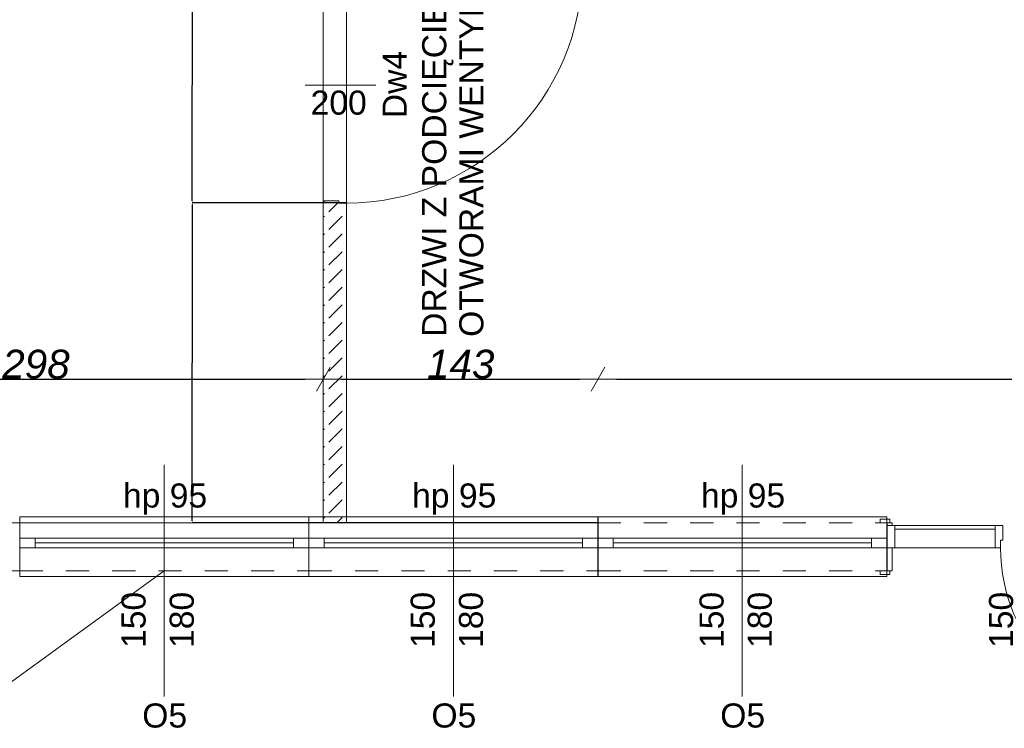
# Model space of a CAD drawing. Header units: millimetres. Extents: x 922208 to 1069538, y -182208 to -99877.
# Tile 242 of 256: x 972512 to 977619, y -118847 to -115170. Entities that reach past the tile are written whole.
import ezdxf

# ---------------------------------------------------------------- set-up
doc = ezdxf.new("R2010")
doc.units = ezdxf.units.MM
doc.header["$MEASUREMENT"] = 0
doc.linetypes.add('HIDDEN', pattern=[20, 10, -10])
doc.linetypes.add('Przerywana', pattern=[240, 120, -120])
for name, color, linetype, lineweight in [('IS_POWRÓT', 5, 'HIDDEN', 30), ('Nowe_220-A Ściany_Nr_pióra__169', 7, 'Continuous', 5), ('Nowe_220-A Ściany_Nr_pióra__19', 255, 'Continuous', 0), ('Nowe_220-A Ściany_Nr_pióra__20', 1, 'Continuous', 13), ('Nowe_220-A Ściany_Nr_pióra__23', 7, 'Continuous', 15), ('Nowe_220-A Ściany_Nr_pióra__27', 7, 'Continuous', 25), ('Nowe_220-A Ściany_Nr_pióra__3', 7, 'Continuous', 13), ('Nowe_220-A Ściany_Nr_pióra__60', 230, 'Continuous', 13), ('Nowe_220-A Ściany_Nr_pióra__7', 7, 'Continuous', 13)]:
    doc.layers.add(name, color=color, linetype=linetype, lineweight=lineweight)
doc.layers.add('Nowe_220-A Ściany_Nr_pióra__45', color=7, linetype='Continuous', lineweight=15, true_color=0x40a5ff)
doc.layers.add('Nowe_299-A Wymiary Opisy', color=7, linetype='Continuous')
doc.styles.add('STYL_AUTOMATYCZNY_1', font='arial.ttf')
doc.styles.add('STYL_AUTOMATYCZNY_3', font='ariali.ttf')
doc.dimstyles.new('STYL_AUTOMATYCZNY__1', dxfattribs={"dimtxt": 150, "dimasz": 95, "dimexe": 0.18, "dimexo": 0.0625, "dimgap": 0, "dimtad": 1, "dimtih": 1, "dimtoh": 1, "dimdec": 0, "dimlfac": 0.1, "dimzin": 0, "dimdsep": 46, "dimtxsty": 'STYL_AUTOMATYCZNY_3', "dimblk": 'ARROWHEAD_2', "dimblk1": 'ARROWHEAD_2', "dimblk2": 'ARROWHEAD_2', "dimcen": 0.09, "dimse1": 1, "dimse2": 1, "dimclrd": 7, "dimclre": 7, "dimclrt": 7, "dimadec": 1, "dimazin": 0, "dimtfac": 1, "dimtdec": 4, "dimtmove": 0, "dimatfit": 3, "dimfxl": 1, "dimtolj": 1, "dimtzin": 0, "dimarcsym": 0})
doc.dimstyles.new('STYL_AUTOMATYCZNY__2', dxfattribs={"dimtxt": 0.18, "dimasz": 9.12, "dimexe": 0.18, "dimexo": 0.0625, "dimgap": 0, "dimtad": 0, "dimtih": 1, "dimtoh": 1, "dimdec": 4, "dimzin": 0, "dimdsep": 46, "dimtxsty": 'Standard', "dimcen": 0.09, "dimadec": 0, "dimazin": 0, "dimtfac": 1, "dimtdec": 4, "dimtmove": 0, "dimatfit": 3, "dimldrblk": 'ARROWHEAD_5', "dimfxl": 1, "dimtolj": 1, "dimtzin": 0, "dimarcsym": 0})

# ---------------------------------------------------------------- blocks, each defined once
blk = doc.blocks.new('ARROWHEAD_2')
at = {"color": 0, "linetype": 'Continuous', "lineweight": 0}
for p, q in [((-0.378, -0.655), (0.378, 0.655)), ((0, 0), (-1, 0))]:
    blk.add_line(p, q, dxfattribs=at)
blk = doc.blocks.new('*D518')
at = {"layer": 'Defpoints', "color": 0, "linetype": 'Continuous', "lineweight": 30, "transparency": 16777216}
for p in [(974086.6, -117035.3), (971106.6, -117780), (974086.6, -117780)]:
    blk.add_point(p, dxfattribs=at)
at = {"layer": 'Nowe_299-A Wymiary Opisy', "color": 7, "linetype": 'Continuous', "lineweight": -2, "transparency": 16777216}
blk.add_line((971201.6, -117035.3), (973991.6, -117035.3), dxfattribs=at)
at = {"layer": 'Nowe_299-A Wymiary Opisy', "color": 7, "linetype": 'Continuous', "lineweight": -2, "transparency": 16777216, "xscale": 95, "yscale": 95, "zscale": 95, "rotation": 180}
blk.add_blockref('ARROWHEAD_2', (971106.6, -117035.3), dxfattribs=at)
at = {"layer": 'Nowe_299-A Wymiary Opisy', "color": 7, "linetype": 'Continuous', "lineweight": -2, "transparency": 16777216, "xscale": 95, "yscale": 95, "zscale": 95}
blk.add_blockref('ARROWHEAD_2', (974086.6, -117035.3), dxfattribs=at)
at = {"layer": 'Nowe_299-A Wymiary Opisy', "color": 7, "linetype": 'Continuous', "lineweight": 5, "transparency": 16777216, "insert": (972596, -116958.6), "char_height": 150, "attachment_point": 5, "style": 'STYL_AUTOMATYCZNY_3'}
blk.add_mtext('\\A1;298', dxfattribs=at)
blk = doc.blocks.new('*D519')
at = {"layer": 'Defpoints', "color": 0, "linetype": 'Continuous', "lineweight": 30, "transparency": 16777216}
for p in [(975511.6, -117035.3), (975511.6, -117472.2), (974086.6, -117780)]:
    blk.add_point(p, dxfattribs=at)
at = {"layer": 'Nowe_299-A Wymiary Opisy', "color": 7, "linetype": 'Continuous', "lineweight": -2, "transparency": 16777216}
blk.add_line((974181.6, -117035.3), (975416.6, -117035.3), dxfattribs=at)
at = {"layer": 'Nowe_299-A Wymiary Opisy', "color": 7, "linetype": 'Continuous', "lineweight": -2, "transparency": 16777216, "xscale": 95, "yscale": 95, "zscale": 95, "rotation": 180}
blk.add_blockref('ARROWHEAD_2', (974086.6, -117035.3), dxfattribs=at)
at = {"layer": 'Nowe_299-A Wymiary Opisy', "color": 7, "linetype": 'Continuous', "lineweight": -2, "transparency": 16777216, "xscale": 95, "yscale": 95, "zscale": 95}
blk.add_blockref('ARROWHEAD_2', (975511.6, -117035.3), dxfattribs=at)
at = {"layer": 'Nowe_299-A Wymiary Opisy', "color": 7, "linetype": 'Continuous', "lineweight": 5, "transparency": 16777216, "insert": (974799.1, -116958.7), "char_height": 150, "attachment_point": 5, "style": 'STYL_AUTOMATYCZNY_3'}
blk.add_mtext('\\A1;143', dxfattribs=at)
blk = doc.blocks.new('*D520')
at = {"layer": 'Defpoints', "color": 0, "linetype": 'Continuous', "lineweight": 30, "transparency": 16777216}
for p in [(982916.6, -117035.3), (975511.6, -117472.2), (982916.6, -117780)]:
    blk.add_point(p, dxfattribs=at)
at = {"layer": 'Nowe_299-A Wymiary Opisy', "color": 7, "linetype": 'Continuous', "lineweight": -2, "transparency": 16777216}
blk.add_line((975606.6, -117035.3), (982821.6, -117035.3), dxfattribs=at)
at = {"layer": 'Nowe_299-A Wymiary Opisy', "color": 7, "linetype": 'Continuous', "lineweight": -2, "transparency": 16777216, "xscale": 95, "yscale": 95, "zscale": 95, "rotation": 180}
blk.add_blockref('ARROWHEAD_2', (975511.6, -117035.3), dxfattribs=at)
at = {"layer": 'Nowe_299-A Wymiary Opisy', "color": 7, "linetype": 'Continuous', "lineweight": -2, "transparency": 16777216, "xscale": 95, "yscale": 95, "zscale": 95}
blk.add_blockref('ARROWHEAD_2', (982916.6, -117035.3), dxfattribs=at)
at = {"layer": 'Nowe_299-A Wymiary Opisy', "color": 7, "linetype": 'Continuous', "lineweight": 5, "transparency": 16777216, "insert": (979213.5, -116959.9), "char_height": 150, "attachment_point": 5, "style": 'STYL_AUTOMATYCZNY_3'}
blk.add_mtext('\\A1;741', dxfattribs=at)
blk = doc.blocks.new('*D522')
at = {"layer": 'Defpoints', "color": 0, "linetype": 'Continuous', "lineweight": 30, "transparency": 16777216}
for p in [(973406.8, -116120), (974206.6, -116120), (975511.6, -117780)]:
    blk.add_point(p, dxfattribs=at)
at = {"layer": 'Nowe_299-A Wymiary Opisy', "color": 0, "linetype": 'Continuous', "lineweight": -2, "transparency": 16777216}
for p, q in [((974206.5, -116120), (973406.6, -116120)), ((973406.8, -116129.1), (973406.8, -116949.9)), ((973406.8, -117770.9), (973406.8, -116951.1)), ((975511.5, -117780), (973406.6, -117780))]:
    blk.add_line(p, q, dxfattribs=at)
at = {"layer": 'Nowe_299-A Wymiary Opisy', "color": 0, "linetype": 'Continuous', "lineweight": 30, "transparency": 16777216}
for points in [[(973405.3, -116129.1), (973408.3, -116129.1), (973406.8, -116120)], [(973405.3, -117770.9), (973408.3, -117770.9), (973406.8, -117780)]]:
    blk.add_solid(points, dxfattribs=at)
at = {"layer": 'Nowe_299-A Wymiary Opisy', "color": 0, "linetype": 'Continuous', "lineweight": 5, "transparency": 16777216, "insert": (973406.8, -116950.5), "char_height": 0.18, "attachment_point": 5, "rotation": 90}
blk.add_mtext('\\A1;1660.0000', dxfattribs=at)
blk = doc.blocks.new('ARROWHEAD_5')
at = {"linetype": 'Continuous', "lineweight": 0}
blk.add_hatch(color=0, dxfattribs=at).paths.add_polyline_path([(-1, 0.2679), (0, 0), (-1, -0.2679)])
at = {"color": 0, "linetype": 'Continuous', "lineweight": 0}
blk.add_line((0, 0), (-1, 0), dxfattribs=at)
blk = doc.blocks.new('*D523')
at = {"layer": 'Defpoints', "color": 0, "linetype": 'Continuous', "lineweight": 30, "transparency": 16777216}
for p in [(973406.8, -114900), (974206.6, -114900), (974206.6, -116120)]:
    blk.add_point(p, dxfattribs=at)
at = {"layer": 'Nowe_299-A Wymiary Opisy', "color": 0, "linetype": 'Continuous', "lineweight": -2, "transparency": 16777216}
for p, q in [((974206.5, -114900), (973406.6, -114900)), ((973406.8, -114909.1), (973406.8, -115509.9)), ((973406.8, -116110.9), (973406.8, -115511.1)), ((974206.5, -116120), (973406.6, -116120))]:
    blk.add_line(p, q, dxfattribs=at)
at = {"layer": 'Nowe_299-A Wymiary Opisy', "color": 0, "linetype": 'Continuous', "lineweight": 30, "transparency": 16777216}
for points in [[(973405.3, -114909.1), (973408.3, -114909.1), (973406.8, -114900)], [(973405.3, -116110.9), (973408.3, -116110.9), (973406.8, -116120)]]:
    blk.add_solid(points, dxfattribs=at)
at = {"layer": 'Nowe_299-A Wymiary Opisy', "color": 0, "linetype": 'Continuous', "lineweight": 5, "transparency": 16777216, "insert": (973406.8, -115510.5), "char_height": 0.18, "attachment_point": 5, "rotation": 90}
blk.add_mtext('\\A1;1220.0000', dxfattribs=at)
blk = doc.blocks.new('parter01')
at = {"layer": 'Nowe_220-A Ściany_Nr_pióra__169', "linetype": 'Continuous', "lineweight": 0}
h = blk.add_hatch(dxfattribs=at)
h.set_pattern_fill('BETON', scale=10, style=0, pattern_type=2)
h.set_pattern_definition([(45, (889452.8, -161761.4), (-91.92388, 91.92388), [97.5, -32.5]), (45, (889452.8, -161669.48), (-91.92388, 91.92388), [97.5, -32.5])])
h.paths.add_polyline_path([(974206.55076, -116120.02066), (974086.55073, -116120.02066), (974086.55073, -117780.02068), (974206.55076, -117780.02068)])
at = {"layer": 'Nowe_220-A Ściany_Nr_pióra__19', "linetype": 'Continuous', "lineweight": 0}
blk.add_hatch(color=255, dxfattribs=at).paths.add_polyline_path([(977009.78441, -118030.02068), (977011.55074, -118030.02068), (977011.55074, -117780.02068), (977009.78441, -117780.02068)])
at = {"layer": 'Nowe_220-A Ściany_Nr_pióra__20', "color": 1, "linetype": 'Continuous', "lineweight": 0}
for p, q in [((974086.55073, -113250.02068), (974086.55073, -117780.02068)), ((974206.55073, -113250.02068), (974206.55073, -117780.02068)), ((974086.55073, -117780.02068), (971106.55073, -117780.02068))]:
    blk.add_line(p, q, dxfattribs=at)
at = {"layer": 'Nowe_220-A Ściany_Nr_pióra__23', "color": 7, "linetype": 'Continuous', "lineweight": 0}
for p, q in [((974091.55073, -116110.02068), (974166.55073, -116110.02068)), ((974091.55073, -116120.02068), (974091.55073, -116110.02068)), ((974206.55073, -116120.02068), (974091.55073, -116120.02068)), ((974166.55073, -116110.02068), (974166.55073, -116122.02068)), ((974166.55073, -116122.02068), (974206.55073, -116122.02068)), ((974206.55073, -116122.02068), (974206.55073, -116120.02068)), ((977011.55073, -117795.02068), (977051.55073, -117795.02068)), ((977011.55073, -117910.02068), (977011.55073, -117795.02068)), ((977051.55073, -117795.02068), (977051.55073, -117910.02068)), ((977571.55073, -117910.02068), (977571.55073, -117795.02068)), ((977571.55073, -117795.02068), (977611.55073, -117795.02068)), ((977611.55073, -117795.02068), (977611.55073, -117870.02068)), ((972511.55073, -117860.02068), (972591.55073, -117860.02068)), ((972591.55073, -117860.02068), (972591.55073, -117910.02068)), ((973931.55073, -117910.02068), (973931.55073, -117860.02068)), ((973931.55073, -117860.02068), (974011.55073, -117860.02068)), ((974011.55073, -117860.02068), (974091.55073, -117860.02068)), ((974091.55073, -117860.02068), (974091.55073, -117910.02068)), ((975431.55073, -117910.02068), (975431.55073, -117860.02068)), ((975431.55073, -117860.02068), (975511.55073, -117860.02068)), ((975509.78444, -117860.02068), (975589.78444, -117860.02068)), ((975589.78444, -117860.02068), (975589.78444, -117910.02068)), ((976929.78444, -117910.02068), (976929.78444, -117860.02068)), ((976929.78444, -117860.02068), (977009.78444, -117860.02068)), ((977611.55073, -117870.02068), (977599.55073, -117870.02068)), ((977599.55073, -117870.02068), (977599.55073, -117910.02068)), ((972591.55073, -117910.02068), (972511.55073, -117910.02068)), ((974011.55073, -117910.02068), (973931.55073, -117910.02068)), ((974091.55073, -117910.02068), (974011.55073, -117910.02068)), ((975511.55073, -117910.02068), (975431.55073, -117910.02068)), ((975589.78444, -117910.02068), (975509.78444, -117910.02068)), ((977009.78444, -117910.02068), (976929.78444, -117910.02068)), ((977051.55073, -117910.02068), (977011.55073, -117910.02068)), ((977571.55073, -117910.02068), (977051.55073, -117910.02068)), ((977599.55073, -117910.02068), (977571.55073, -117910.02068))]:
    blk.add_line(p, q, dxfattribs=at)
blk.add_lwpolyline([(977571.55073, -117795.02068), (977051.55073, -117795.02068), (977051.55073, -117910.02068), (977571.55073, -117910.02068)], close=True, dxfattribs=at)
at = {"layer": 'Nowe_220-A Ściany_Nr_pióra__27', "color": 7, "linetype": 'Continuous', "lineweight": 0}
for p, q in [((974091.55073, -116120.02068), (974086.55073, -116120.02068)), ((974091.55073, -116120.02068), (974086.55073, -116120.02068)), ((974206.55073, -116120.02068), (974091.55073, -116120.02068)), ((974206.55073, -116120.02068), (974091.55073, -116120.02068)), ((974206.55073, -116120.02068), (974091.55073, -116120.02068)), ((972511.55073, -117860.02068), (972511.55073, -117780.02068)), ((972511.55073, -117860.02068), (972511.55073, -117780.02068)), ((974011.55073, -117860.02068), (974011.55073, -117780.02068)), ((974011.55073, -117860.02068), (974011.55073, -117780.02068)), ((975509.78444, -117860.02068), (975509.78444, -117780.02068)), ((975511.55073, -117860.02068), (975511.55073, -117780.02068)), ((977011.55073, -117780.02068), (976974.55073, -117780.02068)), ((977011.55073, -117780.02068), (976974.55073, -117780.02068)), ((977009.78444, -117860.02068), (977009.78444, -117780.02068)), ((977009.78444, -117860.02068), (977009.78444, -117780.02068)), ((977011.55073, -117780.02069), (977009.78445, -117780.02069)), ((977011.55073, -117795.02068), (977011.55073, -117780.02068)), ((977011.55073, -117795.02068), (977011.55073, -117780.02068)), ((977011.55073, -117795.02068), (977011.55073, -117780.02068)), ((977011.55073, -117910.02068), (977011.55073, -117795.02068)), ((977011.55073, -117910.02068), (977011.55073, -117795.02068)), ((977011.55073, -117910.02068), (977011.55073, -117795.02068)), ((972511.55073, -117910.02068), (972511.55073, -117860.02068)), ((972511.55073, -117910.02068), (972511.55073, -117860.02068)), ((972511.55073, -117910.02068), (972511.55073, -117860.02068)), ((974011.55073, -117910.02068), (974011.55073, -117860.02068)), ((974011.55073, -117910.02068), (974011.55073, -117860.02068)), ((974011.55073, -117910.02068), (974011.55073, -117860.02068)), ((974011.55073, -117910.02068), (974011.55073, -117860.02068)), ((975509.78444, -117910.02068), (975509.78444, -117860.02068)), ((975509.78444, -117910.02068), (975509.78444, -117860.02068)), ((975511.55073, -117910.02068), (975511.55073, -117860.02068)), ((975511.55073, -117910.02068), (975511.55073, -117860.02068)), ((977009.78444, -117910.02068), (977009.78444, -117860.02068)), ((977009.78444, -117910.02068), (977009.78444, -117860.02068)), ((977009.78444, -117910.02068), (977009.78444, -117860.02068)), ((972511.55073, -118030.02068), (972511.55073, -117910.02068)), ((972511.55073, -118030.02068), (972511.55073, -117910.02068)), ((974011.55073, -118030.02068), (974011.55073, -117910.02068)), ((974011.55073, -118030.02068), (974011.55073, -117910.02068)), ((975509.78444, -118030.02068), (975509.78444, -117910.02068)), ((975511.55073, -118030.02068), (975511.55073, -117910.02068)), ((977009.78444, -118030.02068), (977009.78444, -117910.02068)), ((977009.78444, -118030.02068), (977009.78444, -117910.02068)), ((977011.55073, -118030.02068), (977011.55073, -117910.02068)), ((977011.55073, -118030.02068), (977011.55073, -117910.02068)), ((977011.55073, -118030.02068), (977011.55073, -117910.02068)), ((977011.55073, -118030.02068), (977011.55073, -117910.02068)), ((977011.55073, -118030.02068), (977011.55073, -117910.02068)), ((977011.55073, -118030.02068), (976974.55073, -118030.02068)), ((977011.55073, -118030.02068), (976974.55073, -118030.02068)), ((977011.55073, -118030.02068), (977009.78445, -118030.02068))]:
    blk.add_line(p, q, dxfattribs=at)
for points in [[(974086.55073, -116120.02066), (974086.55073, -117780.02068)], [(974206.55073, -117780.02068), (974206.55073, -116120.02066)], [(974086.55073, -117780.02068), (974206.55073, -117780.02068)], [(977011.55073, -117780.02068), (977009.78439, -117780.02068)], [(971106.55073, -118030.02068), (972511.55079, -118030.02068)], [(977009.78442, -118030.02068), (977011.55073, -118030.02068)]]:
    blk.add_lwpolyline(points, dxfattribs=at)
at = {"layer": 'Nowe_220-A Ściany_Nr_pióra__3', "color": 7, "linetype": 'Continuous', "lineweight": 0}
for p, q in [((972511.55073, -117780.02068), (972511.55073, -117750.02068)), ((972511.55073, -117750.02068), (974011.55073, -117750.02068)), ((974011.55073, -117750.02068), (974011.55073, -117780.02068)), ((974011.55073, -117780.02068), (974011.55073, -117750.02068)), ((974011.55073, -117750.02068), (975511.55073, -117750.02068)), ((975509.78444, -117780.02068), (975509.78444, -117750.02068)), ((975509.78444, -117750.02068), (977009.78444, -117750.02068)), ((975511.55073, -117750.02068), (975511.55073, -117780.02068)), ((977024.55073, -117761.02068), (976974.55073, -117761.02068)), ((976974.55073, -117761.02068), (976974.55073, -117780.02068)), ((977009.78444, -117750.02068), (977009.78444, -117780.02068)), ((977024.55073, -117780.02068), (977024.55073, -117761.02068)), ((976974.55073, -117780.02068), (977024.55073, -117780.02068)), ((977036.55073, -117780.02068), (977011.55073, -117780.02068)), ((977011.55073, -117780.02068), (977011.55073, -117795.02068)), ((977011.55073, -117795.02068), (977036.55073, -117795.02068)), ((977036.55073, -117795.02068), (977036.55073, -117780.02068)), ((977051.55073, -117813.02068), (977571.55073, -117813.02068)), ((972591.55073, -117860.02068), (973931.55073, -117860.02068)), ((974091.55073, -117860.02068), (975431.55073, -117860.02068)), ((975589.78444, -117860.02068), (976929.78444, -117860.02068)), ((972591.55073, -117885.02068), (973931.55073, -117885.02068)), ((973931.55073, -117910.02068), (972591.55073, -117910.02068)), ((974091.55073, -117885.02068), (975431.55073, -117885.02068)), ((975431.55073, -117910.02068), (974091.55073, -117910.02068)), ((975589.78444, -117885.02068), (976929.78444, -117885.02068)), ((976929.78444, -117910.02068), (975589.78444, -117910.02068)), ((977036.55073, -117910.02068), (977011.55073, -117910.02068)), ((977011.55073, -117910.02068), (977011.55073, -118030.02068)), ((977036.55073, -118030.02068), (977036.55073, -117910.02068)), ((972511.55073, -118030.02068), (972511.55073, -118060.02068)), ((974011.55073, -118060.02068), (974011.55073, -118030.02068)), ((974011.55073, -118030.02068), (974011.55073, -118060.02068)), ((975509.78444, -118030.02068), (975509.78444, -118060.02068)), ((975511.55073, -118060.02068), (975511.55073, -118030.02068)), ((977024.55073, -118030.02068), (976974.55073, -118030.02068)), ((976974.55073, -118030.02068), (976974.55073, -118049.02068)), ((977009.78444, -118060.02068), (977009.78444, -118030.02068)), ((977011.55073, -118030.02068), (977036.55073, -118030.02068)), ((977024.55073, -118049.02068), (977024.55073, -118030.02068)), ((972511.55073, -118060.02068), (974011.55073, -118060.02068)), ((974011.55073, -118060.02068), (975511.55073, -118060.02068)), ((975509.78444, -118060.02068), (977009.78444, -118060.02068)), ((976974.55073, -118049.02068), (977024.55073, -118049.02068))]:
    blk.add_line(p, q, dxfattribs=at)
at = {"layer": 'Nowe_220-A Ściany_Nr_pióra__3', "color": 7, "linetype": 'Przerywana', "lineweight": 0}
for p, q in [((972511.55073, -117780.02068), (974011.55073, -117780.02068)), ((974011.55073, -117780.02068), (975511.55073, -117780.02068)), ((975509.78444, -117780.02068), (977009.78444, -117780.02068)), ((972511.55073, -118030.02068), (974011.55073, -118030.02068)), ((974011.55073, -118030.02068), (975511.55073, -118030.02068)), ((975509.78444, -118030.02068), (977009.78444, -118030.02068))]:
    blk.add_line(p, q, dxfattribs=at)
at = {"layer": 'Nowe_220-A Ściany_Nr_pióra__3', "color": 7, "linetype": 'Continuous', "lineweight": 0}
for centre, radius, start, end in [((974206.55073, -114898.02068), 1224, 270, 0), ((978483.55073, -117910.02068), 884, 180, 270)]:
    blk.add_arc(centre, radius, start, end, dxfattribs=at)
at = {"layer": 'Nowe_220-A Ściany_Nr_pióra__45', "color": 161, "linetype": 'Continuous', "lineweight": 0, "true_color": 0x40a5ff}
for p, q in [((974358.33645, -115510.02068), (973991.95016, -115510.02068)), ((973261.55073, -118681.8064), (973261.55073, -117480.02068)), ((974761.55073, -118681.8064), (974761.55073, -117480.02068)), ((976259.78444, -118681.8064), (976259.78444, -117480.02068))]:
    blk.add_line(p, q, dxfattribs=at)
at = {"layer": 'Nowe_220-A Ściany_Nr_pióra__60', "color": 230, "linetype": 'Continuous', "lineweight": 0}
blk.add_line((973261.55073, -118030.02068), (972174.63693, -118818.50066), dxfattribs=at)
at = {"layer": 'Nowe_220-A Ściany_Nr_pióra__7', "color": 7, "linetype": 'Continuous', "lineweight": 0, "insert": (974918.49799, -116815.91041), "char_height": 125, "attachment_point": 7, "rotation": 90, "line_spacing_factor": 0.923867, "style": 'STYL_AUTOMATYCZNY_1'}
blk.add_mtext('\\A1;{\\pql;\\fArial|b0|i0|c238|p0;\\W1.000000;DRZWI Z PODCIĘCIEM LUB \\P\\pql;\\fArial|b0|i0|c238|p0;\\W1.000000;OTWORAMI WENTYLACYJNYMI}', dxfattribs=at)
at = {"layer": 'Nowe_220-A Ściany_Nr_pióra__7', "color": 7, "linetype": 'Continuous', "lineweight": 0, "char_height": 125, "attachment_point": 7, "style": 'STYL_AUTOMATYCZNY_1'}
for s, insert in [('\\A1;{\\pql;\\pt0;\\fArial|b0|i0|c238|p0;\\W1.000000;200\\fArial|b0|i0|c238|p0;\\W1.000000;\\A1{\\H.66x;\\S^  ;}\\fArial|b0|i0|c238|p0;\\W1.000000;\\fArial|b0|i0|c238|p0;\\W1.000000;}', (974020.52923, -115699.61289)), ('\\A1;{\\pql;\\pt0;\\fArial|b0|i0|c238|p0;\\W1.000000;hp 95\\fArial|b0|i0|c238|p0;\\W1.000000;\\A1{\\H.66x;\\S^  ;}\\fArial|b0|i0|c238|p0;\\W1.000000;\\fArial|b0|i0|c238|p0;\\W1.000000;}', (973047.05573, -117739.08834)), ('\\A1;{\\pql;\\pt0;\\fArial|b0|i0|c238|p0;\\W1.000000;hp 95\\fArial|b0|i0|c238|p0;\\W1.000000;\\A1{\\H.66x;\\S^  ;}\\fArial|b0|i0|c238|p0;\\W1.000000;\\fArial|b0|i0|c238|p0;\\W1.000000;}', (974547.05573, -117739.08834)), ('\\A1;{\\pql;\\pt0;\\fArial|b0|i0|c238|p0;\\W1.000000;hp 95\\fArial|b0|i0|c238|p0;\\W1.000000;\\A1{\\H.66x;\\S^  ;}\\fArial|b0|i0|c238|p0;\\W1.000000;\\fArial|b0|i0|c238|p0;\\W1.000000;}', (976045.28944, -117739.08834)), ('\\A1;{\\pql;\\pt0;\\fArial|b0|i0|c238|p0;\\W1.000000;O5\\fArial|b0|i0|c238|p0;\\W1.000000;\\fArial|b0|i0|c238|p0;\\W1.000000;\\fArial|b0|i0|c238|p0;\\W1.000000;}', (973147.20898, -118844.61289)), ('\\A1;{\\pql;\\pt0;\\fArial|b0|i0|c238|p0;\\W1.000000;O5\\fArial|b0|i0|c238|p0;\\W1.000000;\\fArial|b0|i0|c238|p0;\\W1.000000;\\fArial|b0|i0|c238|p0;\\W1.000000;}', (974647.20898, -118844.61289)), ('\\A1;{\\pql;\\pt0;\\fArial|b0|i0|c238|p0;\\W1.000000;O5\\fArial|b0|i0|c238|p0;\\W1.000000;\\fArial|b0|i0|c238|p0;\\W1.000000;\\fArial|b0|i0|c238|p0;\\W1.000000;}', (976145.44269, -118844.61289))]:
    blk.add_mtext(s, dxfattribs=dict(at, insert=insert))
at = {"layer": 'Nowe_220-A Ściany_Nr_pióra__7', "color": 7, "linetype": 'Continuous', "lineweight": 0, "char_height": 125, "attachment_point": 7, "rotation": 90, "style": 'STYL_AUTOMATYCZNY_1'}
for s, insert in [('\\A1;{\\pql;\\pt0;\\fArial|b0|i0|c238|p0;\\W1.000000;Dw4\\fArial|b0|i0|c238|p0;\\W1.000000;\\fArial|b0|i0|c238|p0;\\W1.000000;\\fArial|b0|i0|c238|p0;\\W1.000000;}', (974519.0503, -115681.49118)), ('\\A1;{\\pql;\\pt0;\\fArial|b0|i0|c238|p0;\\W1.000000;150\\fArial|b0|i0|c238|p0;\\W1.000000;\\A1{\\H.66x;\\S^  ;}\\fArial|b0|i0|c238|p0;\\W1.000000;\\fArial|b0|i0|c238|p0;\\W1.000000;}', (973201.14293, -118430.02068)), ('\\A1;{\\pql;\\pt0;\\fArial|b0|i0|c238|p0;\\W1.000000;180\\fArial|b0|i0|c238|p0;\\W1.000000;\\A1{\\H.66x;\\S^  ;}\\fArial|b0|i0|c238|p0;\\W1.000000;\\fArial|b0|i0|c238|p0;\\W1.000000;}', (973451.14293, -118430.02068)), ('\\A1;{\\pql;\\pt0;\\fArial|b0|i0|c238|p0;\\W1.000000;150\\fArial|b0|i0|c238|p0;\\W1.000000;\\A1{\\H.66x;\\S^  ;}\\fArial|b0|i0|c238|p0;\\W1.000000;\\fArial|b0|i0|c238|p0;\\W1.000000;}', (974701.14293, -118430.02068)), ('\\A1;{\\pql;\\pt0;\\fArial|b0|i0|c238|p0;\\W1.000000;180\\fArial|b0|i0|c238|p0;\\W1.000000;\\A1{\\H.66x;\\S^  ;}\\fArial|b0|i0|c238|p0;\\W1.000000;\\fArial|b0|i0|c238|p0;\\W1.000000;}', (974951.14293, -118430.02068)), ('\\A1;{\\pql;\\pt0;\\fArial|b0|i0|c238|p0;\\W1.000000;150\\fArial|b0|i0|c238|p0;\\W1.000000;\\A1{\\H.66x;\\S^  ;}\\fArial|b0|i0|c238|p0;\\W1.000000;\\fArial|b0|i0|c238|p0;\\W1.000000;}', (976199.37665, -118430.02068)), ('\\A1;{\\pql;\\pt0;\\fArial|b0|i0|c238|p0;\\W1.000000;180\\fArial|b0|i0|c238|p0;\\W1.000000;\\A1{\\H.66x;\\S^  ;}\\fArial|b0|i0|c238|p0;\\W1.000000;\\fArial|b0|i0|c238|p0;\\W1.000000;}', (976449.37665, -118430.02068)), ('\\A1;{\\pql;\\pt0;\\fArial|b0|i0|c238|p0;\\W1.000000;150\\fArial|b0|i0|c238|p0;\\W1.000000;\\A1{\\H.66x;\\S^  ;}\\fArial|b0|i0|c238|p0;\\W1.000000;\\fArial|b0|i0|c238|p0;\\W1.000000;}', (977701.14293, -118430.02068)), ('\\A1;{\\pql;\\pt0;\\fArial|b0|i0|c238|p0;\\W1.000000;270\\fArial|b0|i0|c238|p0;\\W1.000000;\\A1{\\H.66x;\\S^  ;}\\fArial|b0|i0|c238|p0;\\W1.000000;\\fArial|b0|i0|c238|p0;\\W1.000000;}', (977951.14293, -118430.02068))]:
    blk.add_mtext(s, dxfattribs=dict(at, insert=insert))
at = {"layer": 'Nowe_299-A Wymiary Opisy', "color": 7, "linetype": 'Continuous', "lineweight": 0}
for base, p1, p2, picture, middle in [((973406.82201, -114900.02068), (974206.55073, -116120.02068), (974206.55073, -114900.02068), '*D523', (973406.82201, -115510.5287)), ((973406.82201, -116120.02068), (975511.55073, -117780.02068), (974206.55073, -116120.02068), '*D522', (973406.82201, -116950.5287))]:
    dim = blk.add_linear_dim(base=base, p1=p1, p2=p2, angle=90, dimstyle='STYL_AUTOMATYCZNY__2', dxfattribs=at)
    dim.commit()
    dim.dimension.update_dxf_attribs({"geometry": picture, "text_midpoint": middle, "dimtype": 128, "text_rotation": 90})
for base, p1, p2, picture, middle in [((974086.55073, -117035.25184), (971106.55073, -117780.02068), (974086.55073, -117780.02068), '*D518', (972596.04271, -117035.25184)), ((975511.5507307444, -117035.2518376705), (974086.5507307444, -117780.0206845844), (975511.5507307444, -117472.1971089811), '*D519', (974799.0507307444, -117035.2518376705)), ((982916.5507307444, -117035.2518376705), (975511.5507307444, -117472.1971089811), (982916.5507307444, -117780.0206845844), '*D520', (979213.5427148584, -117035.2518376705))]:
    dim = blk.add_linear_dim(base=base, p1=p1, p2=p2, dimstyle='STYL_AUTOMATYCZNY__1', dxfattribs=at)
    dim.commit()
    dim.dimension.update_dxf_attribs({"geometry": picture, "text_midpoint": middle, "dimtype": 128})

msp = doc.modelspace()

# ---------------------------------------------------------------- block references
at = {"layer": 'IS_POWRÓT', "color": 27, "linetype": 'ByBlock', "lineweight": 30}
msp.add_blockref('parter01', (0, 0), dxfattribs=at)

doc.saveas('drawing.dxf')
